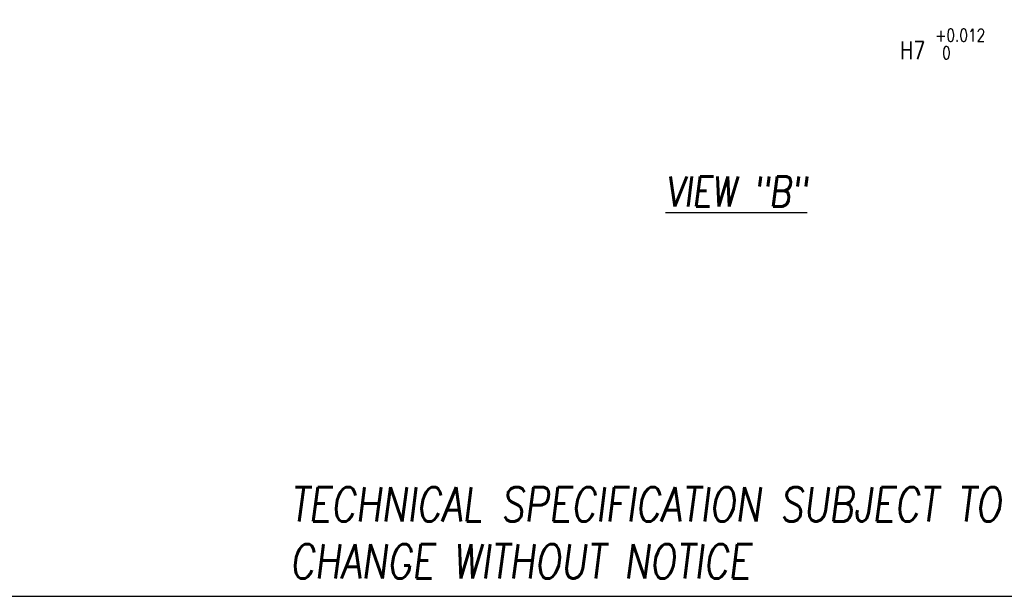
# Model space of a CAD drawing. Header units: millimetres. Extents: x 0 to 7327, y -11399 to -6123.
# Tile 78 of 87: x 3741 to 5686, y -11399 to -10260. Entities that reach past the tile are written whole.
import ezdxf

# ---------------------------------------------------------------- set-up
doc = ezdxf.new("R2010")
doc.units = ezdxf.units.MM
doc.layers.add('AM_5', color=3, linetype='Continuous', lineweight=25)
doc.layers.add('LineThick', color=7, linetype='Continuous', lineweight=30)
doc.styles.add('HHI_Dims', font='simplex.shx', dxfattribs={"width": 0.8, "bigfont": 'whgtxt.shx'})
doc.styles.add('ROMANS', font='romans.shx', dxfattribs={"width": 0.8, "oblique": 7.5, "height": 3})

# ---------------------------------------------------------------- blocks, each defined once
blk = doc.blocks.new('name')
blk.add_lwpolyline([(8740.1, 6033.8), (1413.4, 6033.8), (1413.4, 758), (8740.1, 758)], close=True)
at = {"insert": (5688.2, 973.4), "char_height": 67.5, "width": 1824.52, "attachment_point": 1, "style": 'ROMANS'}
blk.add_mtext('TECHNICAL SPECIFICATION SUBJECT TO CHANGE WITHOUT NOTICE', dxfattribs=at)

msp = doc.modelspace()

# ---------------------------------------------------------------- block references
msp.add_blockref('name', (-1413.43, -12157.11))

# ---------------------------------------------------------------- texts
at = {"layer": 'AM_5', "color": 1, "insert": (5563.81, -10308.18), "char_height": 35, "attachment_point": 5, "style": 'HHI_Dims'}
msp.add_mtext('H7 {\\H2x;}{\\A2;\\H0.71x;\\C3;\\S+0.012^  0;}', dxfattribs=at)
at = {"layer": 'LineThick', "insert": (4984.09, -10569.68), "char_height": 45.5, "width": 402.577, "attachment_point": 1, "style": 'ROMANS'}
msp.add_mtext('{\\H1.3x;\\L\\C1; VIEW "B"}', dxfattribs=at)

doc.saveas('drawing.dxf')
